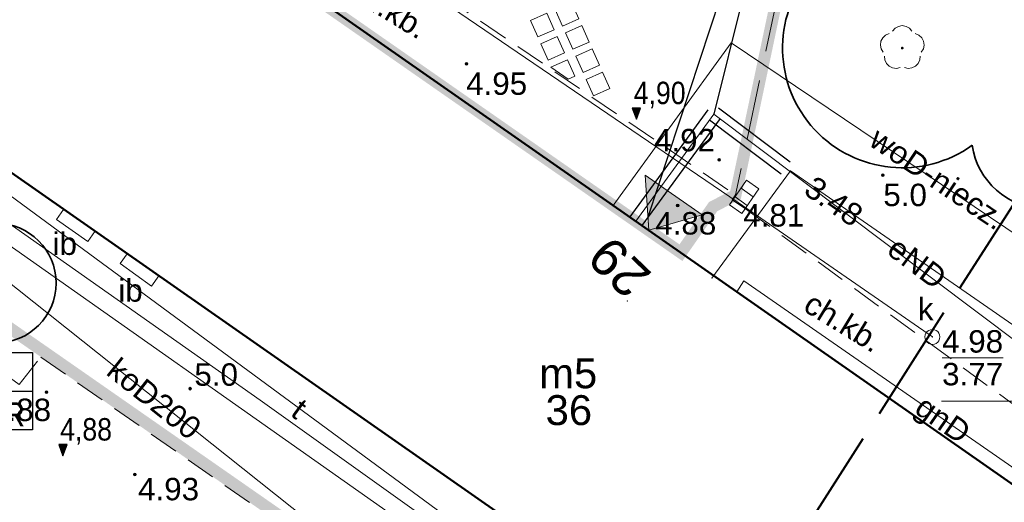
# Model space of a CAD drawing. Extents: x 5477758 to 5478338, y 5918274 to 5918502.
# Tile 48 of 121: x 5477917 to 5477950, y 5918347 to 5918363. Entities that reach past the tile are written whole.
import ezdxf
from ezdxf.enums import TextEntityAlignment as Align

# ---------------------------------------------------------------- set-up
doc = ezdxf.new("R2010")
doc.units = 0
doc.header["$PDSIZE"] = 0.75
for name, pattern in [('budynki akt$0$DASHED', [19.05, 12.7, -6.35]), ('PRZER2-1', [3, 2, -1]), ('PRZER4-1', [5, 4, -1])]:
    doc.linetypes.add(name, pattern=pattern)
doc.layers.get('0').update_dxf_attribs({"color": 8, "linetype": 'CONTINUOUS', "lineweight": 13})
doc.layers.add('!D_rzędne', color=8, linetype='CONTINUOUS')
for name, color, linetype, lineweight in [('000_wejscia do budynków', 8, 'CONTINUOUS', 0), ('0_PŁYTA CHODNIKOWA_BETONOWA', 8, 'CONTINUOUS', 0), ('A_GRANICA OPRACOWANIA', 8, 'CONTINUOUS', 0), ('E_opis', 5, 'CONTINUOUS', 25), ('E_rury', 5, 'CONTINUOUS', 25), ('GEPADR', 8, 'CONTINUOUS', 18), ('GEPADR_O', 8, 'CONTINUOUS', 18), ('GESBZO', 8, 'CONTINUOUS', 50), ('GESBZO_O', 8, 'CONTINUOUS', 50), ('GSPPRB', 8, 'CONTINUOUS', 20), ('GSPRDL', 8, 'CONTINUOUS', 18), ('GSSIIN', 8, 'CONTINUOUS', 18), ('GSSIIN_O', 8, 'CONTINUOUS', 18), ('GSSKOD', 8, 'PRZER2-1', 18), ('GSSKOD_O', 8, 'PRZER2-1', 18), ('GULCPR', 8, 'CONTINUOUS', 18), ('GULEPR', 8, 'CONTINUOUS', 18), ('GULEPR_O', 8, 'CONTINUOUS', 18), ('GULGPR', 8, 'CONTINUOUS', 18), ('GULGPR_O', 8, 'CONTINUOUS', 18), ('GULKPR', 8, 'CONTINUOUS', 18), ('GULKPR_O', 8, 'CONTINUOUS', 18), ('GULTPR', 8, 'CONTINUOUS', 18), ('GULTPR_O', 8, 'CONTINUOUS', 18), ('GULWPR', 8, 'CONTINUOUS', 18), ('GULWPR_O', 8, 'CONTINUOUS', 18), ('GUPIWZ', 8, 'CONTINUOUS', 18), ('GUPIWZ_O', 8, 'CONTINUOUS', 18), ('GUPKKS', 8, 'CONTINUOUS', 18), ('GUPKSD', 8, 'CONTINUOUS', 18), ('GUPPRZ', 8, 'CONTINUOUS', 18), ('GUPPRZ_O', 8, 'CONTINUOUS', 18), ('OT_Rzedna', 8, 'CONTINUOUS', 18), ('pomiar', 8, 'CONTINUOUS', 18), ('wysokosci', 8, 'CONTINUOUS', 18), ('zakres', 8, 'PRZER4-1', 50), ('ZZ_korona', 8, 'CONTINUOUS', 35)]:
    doc.layers.add(name, color=color, linetype=linetype, lineweight=lineweight)
doc.styles.add('CP_TXTCON', font='ARIAL.TTF', dxfattribs={"width": 0.8})
doc.styles.add('GEO-INFO', font='arial.ttf')
doc.styles.add('STYL_AUTOMATYCZNY_1', font='micross.ttf')

# ---------------------------------------------------------------- blocks, each defined once
blk = doc.blocks.new('Płytka betonowa')
for points in [[(5469701.546, 5921608.104), (5469702.146, 5921608.104), (5469702.146, 5921607.504), (5469701.546, 5921607.504), (5469701.546, 5921608.104)], [(5469702.446, 5921608.104), (5469703.046, 5921608.104), (5469703.046, 5921607.504), (5469702.446, 5921607.504), (5469702.446, 5921608.104)]]:
    blk.add_lwpolyline(points)
blk = doc.blocks.new('POINT')
at = {"color": 0}
blk.add_point((0, 0), dxfattribs=at)
blk = doc.blocks.new('SUUS05')
at = {"color": 0}
blk.add_lwpolyline([(0.5, -0.25), (-0.5, -0.25), (-0.5, 0.25), (0.5, 0.25)], close=True, dxfattribs=at)
for points in [[(-0.175, -0.25), (-0.175, 0.25)], [(0.175, -0.25), (0.175, 0.25)]]:
    blk.add_lwpolyline(points, dxfattribs=at)
blk = doc.blocks.new('OKRAG_PELNY')
at = {"color": 0}
blk.add_lwpolyline([(0, 0.5), (0.12941, 0.482963), (0.25, 0.433013), (0.353553, 0.353553), (0.433013, 0.25), (0.482963, 0.12941), (0.5, 0), (0.482963, -0.12941), (0.433013, -0.25), (0.353553, -0.353553), (0.25, -0.433013), (0.12941, -0.482963), (0, -0.5), (-0.12941, -0.482963), (-0.25, -0.433013), (-0.353553, -0.353553), (-0.433013, -0.25), (-0.482963, -0.12941), (-0.5, 0), (-0.482963, 0.12941), (-0.433013, 0.25), (-0.353553, 0.353553), (-0.25, 0.433013), (-0.12941, 0.482963)], close=True, dxfattribs=at)
blk = doc.blocks.new('SPDLP')
blk.add_hatch(color=0).paths.add_polyline_path([(0, -0.09), (0.027812, -0.085595), (0.052901, -0.072812), (0.072812, -0.052901), (0.085595, -0.027812), (0.09, 0), (0.085595, 0.027812), (0.072812, 0.052901), (0.052901, 0.072812), (0.027812, 0.085595), (0, 0.09), (-0.027812, 0.085595), (-0.052901, 0.072812), (-0.072812, 0.052901), (-0.085595, 0.027812), (-0.09, 0), (-0.085595, -0.027812), (-0.072812, -0.052901), (-0.052901, -0.072812), (-0.027812, -0.085595)])
at = {"color": 0}
for points in [[(-0.648554, 1.126667), (-0.481106, 1.325358), (-0.255912, 1.454989), (0, 1.5), (0.255912, 1.454989), (0.481106, 1.325358), (0.648554, 1.126667)], [(-1.271938, -0.268652), (-1.40916, -0.048001), (-1.462858, 0.20623), (-1.426585, 0.463525), (-1.304695, 0.693003), (-1.11182, 0.867117), (-0.871109, 0.964971)], [(0.871109, 0.964971), (1.11182, 0.867117), (1.304695, 0.693003), (1.426585, 0.463525), (1.462858, 0.20623), (1.40916, -0.048001), (1.271938, -0.268652)], [(-0.137547, -1.292703), (-0.389802, -1.355024), (-0.648184, -1.327532), (-0.881678, -1.213525), (-1.062258, -1.026689), (-1.168249, -0.78945), (-1.186929, -0.530282)], [(1.186929, -0.530282), (1.168249, -0.78945), (1.062258, -1.026689), (0.881678, -1.213525), (0.648184, -1.327532), (0.389802, -1.355024), (0.137547, -1.292703)]]:
    blk.add_lwpolyline(points, dxfattribs=at)
blk = doc.blocks.new('OTRN')
at = {"linetype": 'Continuous', "lineweight": 13}
blk.add_hatch(color=0, dxfattribs=at).paths.add_polyline_path([(0, -0.091, 1), (0, 0.091, 1)])
at = {"color": 0, "linetype": 'Continuous', "lineweight": 13}
blk.add_circle((0, 0), 0.0906, dxfattribs=at)
blk = doc.blocks.new('zw$2EFF')
at = {"lineweight": 18}
blk.add_hatch(color=256, dxfattribs=at).paths.add_polyline_path([(-0.771, 0.963), (0, 0), (0.77, 0.963)])
blk.add_lwpolyline([(-0.771, 0.963), (0.77, 0.963), (0, 0), (-0.771, 0.963)], dxfattribs=at)
blk = doc.blocks.new('G$C78CF4A41')
at = {"layer": '!D_rzędne', "linetype": 'Continuous', "lineweight": 13}
for points in [[(0, 0), (-0.324, 0.189), (-0.394, 0.069)], [(0, 0), (-0.253, 0.31), (-0.324, 0.189)]]:
    blk.add_hatch(color=256, dxfattribs=at).paths.add_polyline_path(points)
blk.add_lwpolyline([(0, 0), (-0.253, 0.31), (-0.394, 0.069), (0, 0)])
blk = doc.blocks.new('plyty_x3')
for points in [[(5477916.16, 5918379.424), (5477915.978, 5918378.852), (5477915.406, 5918379.034), (5477915.588, 5918379.606), (5477916.16, 5918379.424)], [(5477915.887, 5918378.566), (5477915.768, 5918378.192), (5477915.567, 5918378.668), (5477915.887, 5918378.566)], [(5477935.283, 5918361.538), (5477935.831, 5918361.782), (5477936.075, 5918361.234), (5477935.526, 5918360.99), (5477935.283, 5918361.538)], [(5477934.448, 5918361.168), (5477935.009, 5918361.417), (5477935.252, 5918360.868), (5477935.031, 5918360.77), (5477934.448, 5918361.168)], [(5477935.628, 5918360.762), (5477936.176, 5918361.005), (5477936.42, 5918360.457), (5477935.871, 5918360.213), (5477935.628, 5918360.762)]]:
    blk.add_lwpolyline(points)
at = {"lineweight": -2}
blk.add_lwpolyline([(5477930.721, 5918373.29), (5477930.901, 5918372.886), (5477930.352, 5918372.643), (5477930.324, 5918372.706, 0.057017), (5477930.721, 5918373.29)], format="xyb", dxfattribs=at)
for points in [[(5477934.562, 5918371.663), (5477934.747, 5918371.248), (5477935.034, 5918371.375), (5477934.562, 5918371.663)], [(5477935.345, 5918371.185), (5477934.868, 5918370.974), (5477935.112, 5918370.425), (5477935.66, 5918370.669), (5477935.463, 5918371.113), (5477935.345, 5918371.185)]]:
    blk.add_lwpolyline(points, dxfattribs=at)

msp = doc.modelspace()

# ---------------------------------------------------------------- linework, layer by layer
at = {"linetype": 'Continuous', "lineweight": 13, "flags": 128}
msp.add_lwpolyline([(5477947.5, 5918350), (5477952.5, 5918350)], dxfattribs=at)
msp.add_point((5477939.89, 5918359.601))
at = {"layer": 'A_GRANICA OPRACOWANIA', "linetype": 'budynki akt$0$DASHED', "ltscale": 0.1, "const_width": 0.4}
for points in [[(5477939.869, 5918356.504), (5477940.619, 5918356.896), (5477942.101, 5918363.93), (5477943.898, 5918372.463), (5477938.811, 5918375.814), (5477939.356, 5918376.864), (5477927.622, 5918384.214), (5477926.949, 5918383.275), (5477923.735, 5918385.254), (5477924.621, 5918386.867), (5477922.565, 5918387.972), (5477915.954, 5918383.377), (5477911.642, 5918380.121), (5477912.501, 5918379.46), (5477913.835, 5918377.89), (5477914.426, 5918376.774), (5477916.433, 5918371.286), (5477916.349, 5918370.613), (5477938.795, 5918354.966), (5477939.869, 5918356.504)], [(5477902.984, 5918361.774), (5477916.9, 5918352.076), (5477917.564, 5918351.614), (5477920.33, 5918349.686), (5477925.008, 5918346.426), (5477927.636, 5918344.595), (5477927.224, 5918344.001), (5477929.613, 5918342.342), (5477930.353, 5918341.828), (5477931.84, 5918340.796), (5477932.36, 5918340.435), (5477932.052, 5918338.73), (5477931.779, 5918337.302), (5477931.203, 5918334.286), (5477930.468, 5918330.081), (5477929.362, 5918324.071), (5477927.904, 5918321.69), (5477892.005, 5918346.724), (5477902.984, 5918361.774)]]:
    msp.add_lwpolyline(points, dxfattribs=at)
at = {"layer": 'E_opis', "lineweight": 25}
for p, q in [((5477937.703, 5918356.165), (5477943.132, 5918372.638)), ((5477943.132, 5918372.638), (5477939.899, 5918359.597))]:
    msp.add_line(p, q, dxfattribs=at)
at = {"layer": 'E_opis', "lineweight": 25, "elevation": 10.14}
msp.add_lwpolyline([(5477913.544, 5918351.634), (5477917.128, 5918351.634), (5477917.128, 5918349.043), (5477913.544, 5918349.043)], close=True, dxfattribs=at)
msp.add_lwpolyline([(5477913.544, 5918350.338), (5477917.128, 5918350.338)], dxfattribs=at)
at = {"layer": 'E_rury', "lineweight": 30}
for p, q in [((5477939.697, 5918359.744), (5477937.086, 5918356.167)), ((5477942.445, 5918357.994), (5477940.049, 5918359.797)), ((5477940.101, 5918359.449), (5477937.489, 5918355.872)), ((5477942.145, 5918357.595), (5477939.749, 5918359.397))]:
    msp.add_line(p, q, dxfattribs=at)
at = {"layer": 'GESBZO', "linetype": 'Continuous', "lineweight": 50}
for points in [[(5477912.816, 5918360.152), (5477918.892, 5918368.876), (5477953.955, 5918344.371)], [(5477948.209, 5918335.409), (5477912.816, 5918360.152)]]:
    msp.add_lwpolyline(points, dxfattribs=at)
at = {"layer": 'GSPPRB', "linetype": 'Continuous', "lineweight": 20}
for p in [(5477936.533, 5918356.547), (5477937.287, 5918356.02), (5477939.828, 5918354.12), (5477940.66, 5918353.662)]:
    msp.add_point(p, dxfattribs=at)
at = {"layer": 'GSSIIN', "linetype": 'Continuous', "lineweight": 18}
for points in [[(5477918.978, 5918355.34), (5477919.216, 5918355.679), (5477918.164, 5918356.414), (5477917.927, 5918356.075)], [(5477921.109, 5918353.851), (5477921.348, 5918354.188), (5477920.288, 5918354.929), (5477920.054, 5918354.601)]]:
    msp.add_lwpolyline(points, close=True, dxfattribs=at)
at = {"layer": 'GSSKOD', "linetype": 'PRZER2-1', "lineweight": 18}
msp.add_lwpolyline([(5477913.201, 5918381.474), (5477922.112, 5918387.635), (5477923.78, 5918386.612), (5477923.191, 5918385.588), (5477926.949, 5918383.275), (5477927.622, 5918384.214), (5477939.356, 5918376.864), (5477938.811, 5918375.814), (5477943.898, 5918372.463), (5477940.619, 5918356.896), (5477940.619, 5918356.896)], dxfattribs=at)
at = {"layer": 'GSSKOD', "linetype": 'PRZER2-1', "lineweight": 18, "ltscale": 0.5}
for points in [[(5477919.712, 5918371.162), (5477940.619, 5918356.896), (5477940.505, 5918356.73), (5477940.956, 5918356.429), (5477953.729, 5918347.096), (5477954.44, 5918347.914), (5477955.591, 5918347.853), (5477957.953, 5918351.321), (5477957.936, 5918351.88), (5477956.696, 5918352.617), (5477959.044, 5918356.623), (5477959.921, 5918356.195), (5477958.394, 5918353.802), (5477959.543, 5918353.087)], [(5477953.955, 5918344.371), (5477918.892, 5918368.876), (5477912.816, 5918360.152), (5477909.863, 5918355.582), (5477916.678, 5918350.56), (5477917.405, 5918351.474), (5477927.496, 5918344.442), (5477926.88, 5918343.51), (5477932.252, 5918339.779), (5477929.362, 5918324.071), (5477935.927, 5918319.225), (5477938.124, 5918320.534), (5477940.031, 5918323.232), (5477938.216, 5918324.426), (5477940.878, 5918328.21), (5477941.747, 5918327.531), (5477940.015, 5918324.991), (5477941.068, 5918324.27)]]:
    msp.add_lwpolyline(points, dxfattribs=at)
at = {"layer": 'GULCPR', "linetype": 'Continuous', "lineweight": 18}
for points in [[(5477897.988, 5918369.384), (5477912.19, 5918358.778), (5477911.02, 5918357.046), (5477913.282, 5918355.393), (5477914.561, 5918357.187), (5477924.74, 5918350.032), (5477947.263, 5918333.933)], [(5477897.61, 5918368.865), (5477908.665, 5918360.767), (5477911.414, 5918358.665), (5477910.336, 5918357.112), (5477913.42, 5918354.88), (5477914.595, 5918356.444), (5477929.504, 5918345.945), (5477947.01, 5918333.538)]]:
    msp.add_lwpolyline(points, dxfattribs=at)
at = {"layer": 'GULEPR', "linetype": 'Continuous', "lineweight": 18}
msp.add_lwpolyline([(5477955.967, 5918347.509), (5477939.89, 5918359.601), (5477937.287, 5918356.02)], dxfattribs=at)
at = {"layer": 'GULGPR', "linetype": 'Continuous', "lineweight": 18}
msp.add_lwpolyline([(5477954.213, 5918344.773), (5477940.897, 5918354.021), (5477940.66, 5918353.662)], dxfattribs=at)
at = {"layer": 'GULKPR', "linetype": 'Continuous', "lineweight": 18}
for points in [[(5477947.198, 5918352.15), (5477940.709, 5918356.642), (5477920.222, 5918370.601)], [(5477930.104, 5918343.013), (5477912.31, 5918357.179)]]:
    msp.add_lwpolyline(points, dxfattribs=at)
at = {"layer": 'GULTPR', "linetype": 'Continuous', "lineweight": 18}
msp.add_lwpolyline([(5477922.67, 5918425.86), (5477922.52, 5918425.566), (5477912.874, 5918406.653), (5477912.76, 5918406.43), (5477912.639, 5918406.211), (5477904.061, 5918390.689), (5477903.94, 5918390.47), (5477913.569, 5918382.272), (5477913.76, 5918382.11), (5477913.65, 5918381.879), (5477908.41, 5918370.85), (5477908.262, 5918370.649), (5477904.55, 5918365.6), (5477904.751, 5918365.452), (5477947.345, 5918334.06)], dxfattribs=at)
at = {"layer": 'GULWPR', "linetype": 'Continuous', "lineweight": 18}
for points in [[(5477957.77, 5918350.321), (5477940.475, 5918361.981), (5477936.533, 5918356.547)], [(5477956.335, 5918348.083), (5477942.452, 5918357.699), (5477939.828, 5918354.12)]]:
    msp.add_lwpolyline(points, dxfattribs=at)
at = {"layer": 'GUPPRZ_O', "linetype": 'Continuous', "lineweight": 9, "flags": 128}
msp.add_lwpolyline([(5477947.522, 5918351.453), (5477949.561, 5918351.453)], dxfattribs=at)
at = {"layer": 'pomiar', "linetype": 'Continuous', "lineweight": 18, "flags": 128}
for points in [[(5477917.927, 5918356.075), (5477918.978, 5918355.34)], [(5477920.054, 5918354.601), (5477921.109, 5918353.851)]]:
    msp.add_lwpolyline(points, dxfattribs=at)
at = {"layer": 'zakres', "linetype": 'PRZER4-1', "lineweight": 40}
msp.add_lwpolyline([(5477963.54, 5918377.848), (5477941.504, 5918392.244), (5477979.546, 5918459.295), (5477938.033, 5918482.848), (5477904.167, 5918427.813), (5477915.775, 5918420.837), (5477872.982, 5918351.171), (5477887.852, 5918340.978), (5477923.836, 5918315.921)], close=True, dxfattribs=at)
at = {"layer": 'ZZ_korona'}
msp.add_circle((5477915.915, 5918353.95), 2, dxfattribs=at)
for centre, radius, start, end in [((5477946.191, 5918361.807, 10.12), 4, 140.1084, 305.7208), ((5477950.999, 5918358.925, 10.12), 2.5, 188.405, 268.3959)]:
    msp.add_arc(centre, radius, start, end, dxfattribs=at)

# ---------------------------------------------------------------- block references
at = {"layer": '!D_rzędne', "rotation": 300.2967899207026}
for p in [(5477937.309, 5918359.428), (5477918.143, 5918348.18)]:
    msp.add_blockref('G$C78CF4A41', p, dxfattribs=at)
at = {"layer": '000_wejscia do budynków', "lineweight": 0, "xscale": -1.5, "yscale": 1.5, "zscale": 1.5, "rotation": 325.048567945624}
msp.add_blockref('zw$2EFF', (5477937.724, 5918355.715), dxfattribs=at)
at = {"layer": '0_PŁYTA CHODNIKOWA_BETONOWA'}
msp.add_blockref('plyty_x3', (0, 0), dxfattribs=at)
at = {"layer": '0_PŁYTA CHODNIKOWA_BETONOWA', "rotation": 23.94217979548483}
for p in [(2881944.826, -1713407.64), (2881945.171, -1713408.417)]:
    msp.add_blockref('Płytka betonowa', p, dxfattribs=at)
at = {"layer": 'GEPADR', "lineweight": 18}
msp.add_blockref('POINT', (5477936.999, 5918353.353), dxfattribs=at)
at = {"layer": 'GSPRDL', "lineweight": 18, "xscale": 0.5, "yscale": 0.5}
msp.add_blockref('SPDLP', (5477946.191, 5918361.807), dxfattribs=at)
at = {"layer": 'GUPIWZ', "lineweight": 18, "xscale": 0.5, "yscale": 0.5}
msp.add_blockref('OKRAG_PELNY', (5477947.198, 5918352.15), dxfattribs=at)
at = {"layer": 'GUPKKS', "lineweight": 18, "rotation": 235.1124526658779}
msp.add_blockref('SUUS05', (5477940.907, 5918356.834), dxfattribs=at)
at = {"layer": 'GUPKSD', "lineweight": 18, "xscale": 0.5, "yscale": 0.5}
msp.add_blockref('POINT', (5477947.198, 5918352.15), dxfattribs=at)
at = {"layer": 'GUPPRZ', "lineweight": 18}
for p in [(5477942.452, 5918357.699), (5477940.709, 5918356.642), (5477947.198, 5918352.15)]:
    msp.add_blockref('POINT', p, dxfattribs=at)
at = {"layer": 'OT_Rzedna', "linetype": 'Continuous', "xscale": 0.5, "yscale": 0.5, "zscale": 0.5}
for p in [(5477931.631, 5918361.282), (5477940.068, 5918358.071), (5477945.545, 5918357.556), (5477938.685, 5918356.543), (5477917.6, 5918350.304), (5477922.392, 5918350.421), (5477920.551, 5918347.554)]:
    msp.add_blockref('OTRN', p, dxfattribs=at)

# ---------------------------------------------------------------- texts
at = {"layer": '!D_rzędne', "linetype": 'Continuous', "lineweight": 13, "style": 'STYL_AUTOMATYCZNY_1', "width": 0.85}
for s, p in [('4,90', (5477937.217, 5918359.934)), ('4,88', (5477918.051, 5918348.687))]:
    msp.add_text(s, height=0.75, rotation=359.9511, dxfattribs=at).set_placement(p)
at = {"layer": 'E_opis', "lineweight": 25, "insert": (5477915.271, 5918350.181, 10.14), "char_height": 0.93171, "attachment_point": 5, "line_spacing_factor": 0.802139, "style": 'CP_TXTCON'}
msp.add_mtext('\\T0.9;\\W0.9;2  --\\P\\H0.858637x;SOLAR', dxfattribs=at)
at = {"layer": 'GEPADR_O', "linetype": 'Continuous', "lineweight": 0, "style": 'GEO-INFO'}
msp.add_text('29', height=1.25, rotation=135.979, dxfattribs=at).set_placement((5477936.999, 5918353.353), align=Align.TOP_LEFT)
at = {"layer": 'GESBZO_O', "linetype": 'Continuous', "lineweight": 0, "style": 'GEO-INFO'}
msp.add_text('m5', height=1, dxfattribs=at).set_placement((5477935.998, 5918350.434), align=Align.RIGHT)
msp.add_text('36', height=1, dxfattribs=at).set_placement((5477935.05, 5918350.203), align=Align.TOP_CENTER)
at = {"layer": 'GSSIIN_O', "linetype": 'Continuous', "lineweight": 0, "style": 'GEO-INFO'}
for p in [(5477918.205, 5918355.282), (5477920.404, 5918353.719)]:
    msp.add_text('ib', height=0.75, dxfattribs=at).set_placement(p, align=Align.MIDDLE)
at = {"layer": 'GSSKOD_O', "linetype": 'Continuous', "lineweight": 0, "style": 'GEO-INFO'}
for p in [(5477929.041, 5918363.137), (5477944.23, 5918352.656)]:
    msp.add_text('ch.kb.', height=0.75, rotation=328.6198, dxfattribs=at).set_placement(p, align=Align.MIDDLE)
at = {"layer": 'GULEPR_O', "linetype": 'Continuous', "lineweight": 0, "style": 'GEO-INFO'}
msp.add_text('eND', height=0.75, rotation=323.0523, dxfattribs=at).set_placement((5477946.689, 5918354.63), align=Align.MIDDLE_CENTER)
at = {"layer": 'GULGPR_O', "linetype": 'Continuous', "lineweight": 0, "style": 'GEO-INFO'}
msp.add_text('gnD', height=0.75, rotation=325.2204, dxfattribs=at).set_placement((5477947.555, 5918349.397), align=Align.MIDDLE_CENTER)
at = {"layer": 'GULKPR_O', "linetype": 'Continuous', "lineweight": 0, "style": 'GEO-INFO'}
msp.add_text('koD200', height=0.75, rotation=321.4773, dxfattribs=at).set_placement((5477921.207, 5918350.096), align=Align.MIDDLE)
at = {"layer": 'GULTPR_O', "linetype": 'Continuous', "lineweight": 0, "style": 'GEO-INFO'}
msp.add_text('t', height=0.75, rotation=323.6098, dxfattribs=at).set_placement((5477926.048, 5918349.756), align=Align.MIDDLE_CENTER)
at = {"layer": 'GULWPR_O', "linetype": 'Continuous', "lineweight": 0, "style": 'GEO-INFO'}
msp.add_text('woD-niecz.', height=0.75, rotation=326.0147, dxfattribs=at).set_placement((5477947.387, 5918357.446), align=Align.MIDDLE_CENTER)
at = {"layer": 'GUPIWZ_O', "linetype": 'Continuous', "lineweight": 0, "style": 'GEO-INFO'}
msp.add_text('k', height=0.75, dxfattribs=at).set_placement((5477947.234, 5918352.71), align=Align.RIGHT)
at = {"layer": 'GUPPRZ_O', "linetype": 'Continuous', "lineweight": 0, "style": 'GEO-INFO'}
msp.add_text('3.48', height=0.75, rotation=325.2935, dxfattribs=at).set_placement((5477944.744, 5918356.106), align=Align.MIDDLE_RIGHT)
msp.add_text('4.81', height=0.75, dxfattribs=at).set_placement((5477940.877, 5918356.215), align=Align.MIDDLE_LEFT)
for s, p in [('4.98', (5477947.522, 5918351.626)), ('3.77', (5477947.522, 5918350.531))]:
    msp.add_text(s, height=0.75, dxfattribs=at).set_placement(p)
at = {"layer": 'pomiar', "style": 'GEO-INFO'}
for p in [(5477945.557, 5918357.273), (5477922.537, 5918351.267)]:
    msp.add_text('5.0', height=0.75, dxfattribs=at).set_placement(p, align=Align.TOP_LEFT)
at = {"layer": 'wysokosci', "style": 'GEO-INFO'}
for s, p in [('4.95', (5477931.618, 5918360.994)), ('4.92', (5477937.896, 5918359.105)), ('4.88', (5477937.937, 5918356.324)), ('4.88', (5477915.71, 5918350.087)), ('4.93', (5477920.656, 5918347.438))]:
    msp.add_text(s, height=0.75, dxfattribs=at).set_placement(p, align=Align.TOP_LEFT)

doc.saveas('drawing.dxf')
